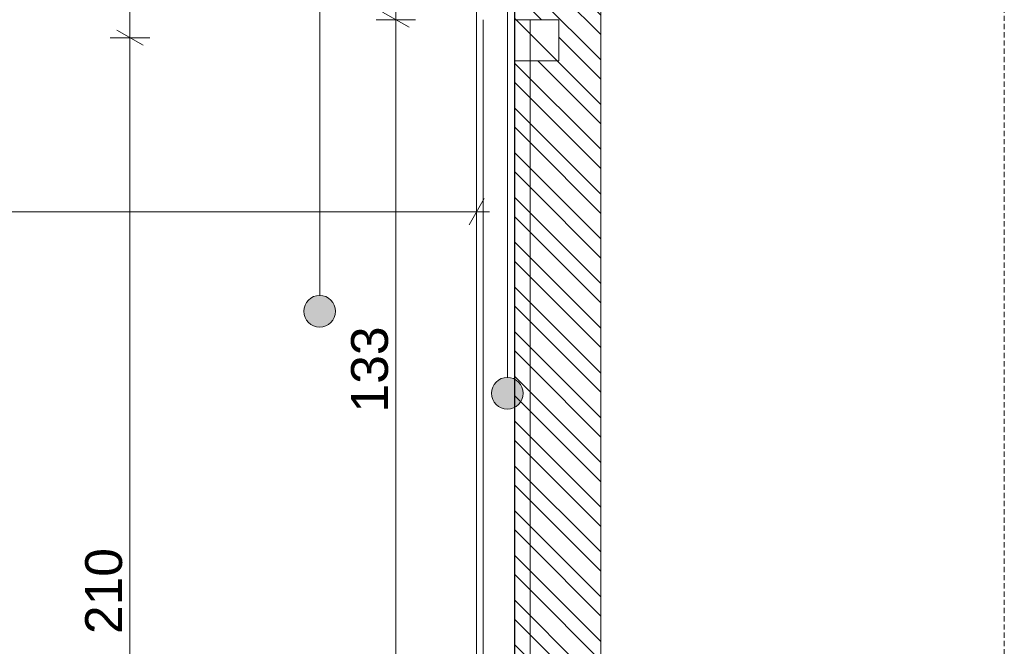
# Model space of a CAD drawing. Extents: x 180 to 5640, y 54 to 2910.
# Tile 7 of 20: x 1622 to 2556, y 1291 to 1886. Entities that reach past the tile are written whole.
import ezdxf
from ezdxf.xclip import XClip

# ---------------------------------------------------------------- set-up
doc = ezdxf.new("R2010")
doc.units = 0
doc.header["$MEASUREMENT"] = 0
doc.header["$XCLIPFRAME"] = 0
doc.linetypes.add('Przerywana długa', pattern=[78, 50, -28])
for name, color, linetype in [('220-A Ściany', 7, 'Continuous'), ('370-W Ściany projektowane', 7, 'Continuous'), ('399-W Wymiary i opisy', 7, 'Continuous'), ('820-G Rysunki Obrazki', 7, 'Continuous'), ('824-G Wypełnienia RŚ', 7, 'Continuous'), ('840-G Znaczniki ogólne', 7, 'Continuous')]:
    doc.layers.add(name, color=color, linetype=linetype)
doc.styles.add('STYL_AUTOMATYCZNY_2', font='arial.ttf')
pattern_1 = [(135, (-1693.87, 817.59), (21.2132, 21.2132), [])]

# ---------------------------------------------------------------- blocks, each defined once
blk = doc.blocks.new('Rysunek_1_1', base_point=(-1693.87, 817.59))
at = {"layer": '220-A Ściany', "linetype": 'Continuous', "lineweight": 13}
h = blk.add_hatch(dxfattribs=at)
h.set_pattern_fill('Ściany_istniejące_0001', color=8, style=0, pattern_type=2)
h.set_pattern_definition(pattern_1)
h.paths.add_polyline_path([(2106.38, 1259.81), (2133.72, 1259.81), (2133.72, 1220.83), (2106.38, 1220.83), (2106.38, 817.59), (2106.38, 727.34), (2173.52, 727.34), (2173.52, 2167.49), (2106.38, 2167.49), (2106.38, 2157.49), (2106.38, 1885.63), (2133.72, 1885.63), (2133.72, 1846.66), (2106.38, 1846.66)])
h = blk.add_hatch(dxfattribs=at)
h.set_pattern_fill('Ściany_istniejące_0001', color=8, style=0, pattern_type=2)
h.set_pattern_definition(pattern_1)
h.paths.add_polyline_path([(2106.38, 1846.66), (2091.85, 1846.66), (2091.85, 1259.81), (2106.38, 1259.81)])
at = {"layer": '820-G Rysunki Obrazki', "linetype": 'Continuous', "lineweight": 13}
for points in [[(1891.66, 1609.19), (1892.8, 1603.45), (1896.05, 1598.58), (1900.92, 1595.33), (1906.66, 1594.19), (1912.4, 1595.33), (1917.26, 1598.58), (1920.52, 1603.45), (1921.66, 1609.19), (1920.52, 1614.93), (1917.26, 1619.8), (1912.4, 1623.05), (1906.66, 1624.19), (1900.92, 1623.05), (1896.05, 1619.8), (1892.8, 1614.93)], [(2069.75, 1531.45), (2070.9, 1525.71), (2074.15, 1520.84), (2079.01, 1517.59), (2084.75, 1516.45), (2090.49, 1517.59), (2095.36, 1520.84), (2098.61, 1525.71), (2099.75, 1531.45), (2098.61, 1537.19), (2095.36, 1542.05), (2090.49, 1545.3), (2084.75, 1546.45), (2079.01, 1545.3), (2074.15, 1542.05), (2070.9, 1537.19)]]:
    blk.add_hatch(color=154, dxfattribs=at).paths.add_polyline_path(points)
at = {"layer": '824-G Wypełnienia RŚ', "linetype": 'Continuous', "lineweight": 13}
h = blk.add_hatch(dxfattribs=at)
h.set_pattern_fill('_Poza_zakresem_opracowan_3E', color=8, style=0, pattern_type=2)
h.set_pattern_definition([(135, (154.63, 684.32), (21.2132, 21.2132), [])])
h.paths.add_polyline_path([(2173.37, 2317.59), (307.74, 2317.59), (307.74, 529.86), (2173.37, 530.49), (2173.37, 2157.49), (2173.37, 2167.49)])
h.paths.add_polyline_path([(353.88, 2157.49), (2091.85, 2157.49), (2091.85, 817.59), (353.88, 817.59)], flags=0)
at = {"layer": '220-A Ściany', "color": 7, "linetype": 'Continuous', "lineweight": 13, "ltscale": 0.5}
for p, q in [((2091.38, 2157.49), (2091.38, 1885.63)), ((2091.38, 1874.63), (2091.38, 1885.63)), ((2106.38, 1885.63), (2091.85, 1885.63)), ((2106.38, 1885.63), (2106.38, 1874.63)), ((2133.72, 1885.63), (2106.38, 1885.63)), ((2133.72, 1885.63), (2133.72, 1846.66)), ((2091.38, 1840.02), (2091.38, 1874.63)), ((2106.38, 1874.63), (2106.38, 1846.66)), ((2091.85, 1846.66), (2091.85, 1259.81)), ((2106.38, 1846.66), (2091.85, 1846.66)), ((2106.38, 1846.66), (2106.38, 1259.81)), ((2133.72, 1846.66), (2106.38, 1846.66)), ((2091.38, 1803.23), (2091.38, 1840.02)), ((2091.38, 1764.54), (2091.38, 1803.23)), ((2091.38, 1724.24), (2091.38, 1764.54)), ((2091.38, 1682.64), (2091.38, 1724.24)), ((2091.38, 1640.06), (2091.38, 1682.64)), ((2091.38, 1596.81), (2091.38, 1640.06)), ((2091.38, 1553.23), (2091.38, 1596.81)), ((2091.38, 1509.66), (2091.38, 1553.23)), ((2091.38, 1466.41), (2091.38, 1509.66)), ((2091.38, 1423.82), (2091.38, 1466.41)), ((2091.38, 1382.22), (2091.38, 1423.82)), ((2091.38, 1341.92), (2091.38, 1382.22)), ((2091.38, 1303.23), (2091.38, 1341.92)), ((2091.38, 1266.45), (2091.38, 1303.23))]:
    blk.add_line(p, q, dxfattribs=at)
at = {"layer": '370-W Ściany projektowane', "color": 94, "linetype": 'Continuous', "lineweight": 0, "ltscale": 0.5}
for p, q in [((2055.6, 2157.49), (2055.6, 1885.63)), ((2091.85, 2157.49), (2091.85, 1885.63)), ((2055.6, 1874.63), (2055.6, 1885.63)), ((2061.85, 1874.63), (2061.85, 1885.63)), ((2091.85, 1885.63), (2091.38, 1885.63)), ((2091.85, 1885.63), (2091.85, 1874.63)), ((2055.6, 1840.02), (2055.6, 1874.63)), ((2061.85, 1840.02), (2061.85, 1874.63)), ((2091.85, 1874.63), (2091.85, 1846.66)), ((2055.6, 1803.23), (2055.6, 1840.02)), ((2061.85, 1803.23), (2061.85, 1840.02)), ((2055.6, 1764.54), (2055.6, 1803.23)), ((2061.85, 1764.54), (2061.85, 1803.23)), ((2055.6, 1724.24), (2055.6, 1764.54)), ((2061.85, 1724.24), (2061.85, 1764.54)), ((2055.6, 1682.64), (2055.6, 1724.24)), ((2061.85, 1682.64), (2061.85, 1724.24)), ((2055.6, 1640.06), (2055.6, 1682.64)), ((2061.85, 1640.06), (2061.85, 1682.64)), ((2055.6, 1596.81), (2055.6, 1640.06)), ((2061.85, 1596.81), (2061.85, 1640.06)), ((2055.6, 1553.23), (2055.6, 1596.81)), ((2061.85, 1553.23), (2061.85, 1596.81)), ((2055.6, 1509.66), (2055.6, 1553.23)), ((2061.85, 1509.66), (2061.85, 1553.23)), ((2055.6, 1466.41), (2055.6, 1509.66)), ((2061.85, 1466.41), (2061.85, 1509.66)), ((2055.6, 1423.82), (2055.6, 1466.41)), ((2061.85, 1423.82), (2061.85, 1466.41)), ((2055.6, 1382.22), (2055.6, 1423.82)), ((2061.85, 1382.22), (2061.85, 1423.82)), ((2055.6, 1341.92), (2055.6, 1382.22)), ((2061.85, 1341.92), (2061.85, 1382.22)), ((2055.6, 1303.23), (2055.6, 1341.92)), ((2061.85, 1303.23), (2061.85, 1341.92)), ((2055.6, 1266.45), (2055.6, 1303.23)), ((2061.85, 1266.45), (2061.85, 1303.23))]:
    blk.add_line(p, q, dxfattribs=at)
at = {"layer": '399-W Wymiary i opisy', "color": 154, "linetype": 'Continuous', "lineweight": 13, "ltscale": 0.5}
for p, q in [((1726.57, 1868.59), (1726.57, 2157.49)), ((1978.91, 1885.63), (1978.91, 2157.49)), ((1966.41, 1892.85), (1991.41, 1878.42)), ((1997.66, 1885.63), (1960.16, 1885.63)), ((1978.91, 1220.83), (1978.91, 1885.63)), ((1714.07, 1875.81), (1739.07, 1861.37)), ((1745.32, 1868.59), (1707.82, 1868.59)), ((1726.57, 817.59), (1726.57, 1868.59)), ((2055.6, 1684.75), (2055.6, 1722.25)), ((2048.38, 1691), (2062.82, 1716)), ((528.88, 1703.5), (2055.6, 1703.5)), ((2055.6, 1703.5), (2067.82, 1703.5))]:
    blk.add_line(p, q, dxfattribs=at)
at = {"layer": '820-G Rysunki Obrazki', "color": 154, "linetype": 'Continuous', "lineweight": 13, "ltscale": 0.5}
for p, q in [((2084.75, 1546.45), (2084.75, 2415.92)), ((1906.66, 1624.19), (1906.66, 2376.63))]:
    blk.add_line(p, q, dxfattribs=at)
for centre in [(1906.66, 1609.19), (2084.75, 1531.45)]:
    blk.add_circle(centre, 15, dxfattribs=at)
at = {"layer": '824-G Wypełnienia RŚ', "color": 7, "linetype": 'Continuous', "lineweight": 13, "ltscale": 0.5, "flags": 128}
blk.add_lwpolyline([(307.74, 529.86), (2173.37, 530.49), (2173.37, 2157.49), (2173.37, 2167.49), (2173.37, 2317.59), (307.74, 2317.59)], dxfattribs=at)
blk.add_lwpolyline([(353.88, 2157.49), (2091.85, 2157.49), (2091.85, 817.59), (353.88, 817.59)], close=True, dxfattribs=at)
at = {"layer": '399-W Wymiary i opisy', "color": 154, "linetype": 'Continuous', "lineweight": 13, "char_height": 35, "width": 80.0859, "attachment_point": 7, "rotation": 90, "style": 'STYL_AUTOMATYCZNY_2'}
for s, insert in [('\\A1;{\\pql;\\fArial|b0|i0|c238|p0;\\W1.000000;133}', (1971.91, 1513.19)), ('\\A1;{\\pql;\\fArial|b0|i0|c238|p0;\\W1.000000;210}', (1719.57, 1303.05))]:
    blk.add_mtext(s, dxfattribs=dict(at, insert=insert))

msp = doc.modelspace()

# ---------------------------------------------------------------- linework, layer by layer
at = {"layer": '840-G Znaczniki ogólne', "color": 8, "linetype": 'Przerywana długa', "lineweight": 13, "ltscale": 0.1}
msp.add_lwpolyline([(307.74, 2724.06), (2556.36, 2724.06), (2556.36, 205.96), (307.74, 205.96)], close=True, dxfattribs=at)

# ---------------------------------------------------------------- block references
at = {"layer": '820-G Rysunki Obrazki', "color": 7, "linetype": 'Continuous', "lineweight": 13, "ltscale": 0.1}
ref = msp.add_blockref('Rysunek_1_1', (-1693.87, 817.59), dxfattribs=at)
XClip(ref).set_block_clipping_path([(307.7351978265, 205.9574740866), (2556.3632209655, 2724.0588953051)])

doc.saveas('drawing.dxf')
